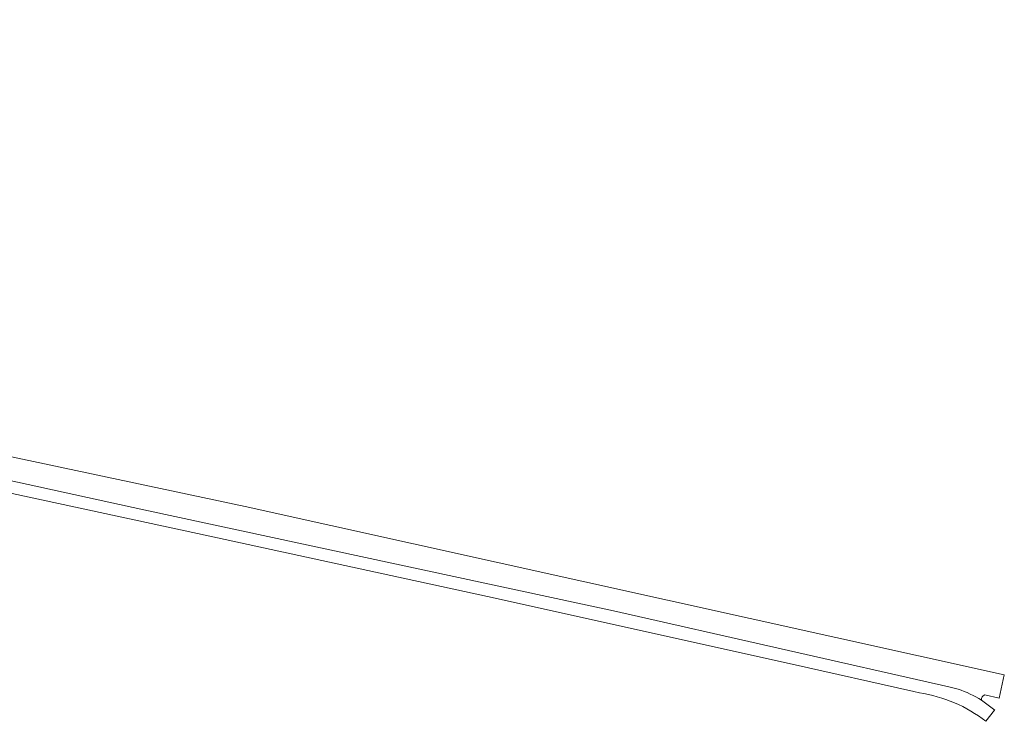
# Model space of a CAD drawing. Header units: metres. Extents: x 201541 to 204988, y 387833 to 394342.
# Tile 83 of 214: x 204464 to 204591, y 389698 to 389789. Entities that reach past the tile are written whole.
import ezdxf

# ---------------------------------------------------------------- set-up
doc = ezdxf.new("R2010")
doc.units = ezdxf.units.M
doc.layers.add('B-WE-VH-VERHARDING_ASFALT-GV', color=252, linetype='Continuous', lineweight=18)

msp = doc.modelspace()

# ---------------------------------------------------------------- linework, layer by layer
at = {"layer": 'B-WE-VH-VERHARDING_ASFALT-GV'}
for points in [[(204206.489, 389788.729), (204205.879, 389786.005), (204247.543, 389776.629), (204360.166, 389751.388), (204479.672, 389725.212), (204540.534, 389712.101), (204583.991, 389702.291), (204585.206, 389701.987)], [(204588.629, 389701.223), (204590.522, 389700.815), (204591.171, 389703.83), (204492.838, 389725.643), (204415.975, 389741.984), (204387.672, 389748.001), (204255.327, 389777.796), (204206.489, 389788.729)], [(204585.206, 389701.987), (204583.991, 389702.291), (204540.534, 389712.101), (204479.672, 389725.212), (204360.166, 389751.388)], [(204403.144, 389740.172), (204488.258, 389721.819), (204524.228, 389713.959), (204563.692, 389705.227), (204579.448, 389701.666), (204580.173, 389701.493)], [(204588.779, 389697.804), (204589.915, 389699.246), (204589.928, 389699.262), (204588.209, 389700.528)]]:
    msp.add_lwpolyline(points, dxfattribs=at)
for points in [[(204580.173, 389701.493, -0.1295629), (204588.779, 389697.804)], [(204585.206, 389701.987, -0.0569326), (204588.209, 389700.528)], [(204588.209, 389700.528, 0.0569326), (204585.206, 389701.987)], [(204588.209, 389700.528, -0.3883838), (204588.629, 389701.223)]]:
    msp.add_lwpolyline(points, format="xyb", dxfattribs=at)

doc.saveas('drawing.dxf')
